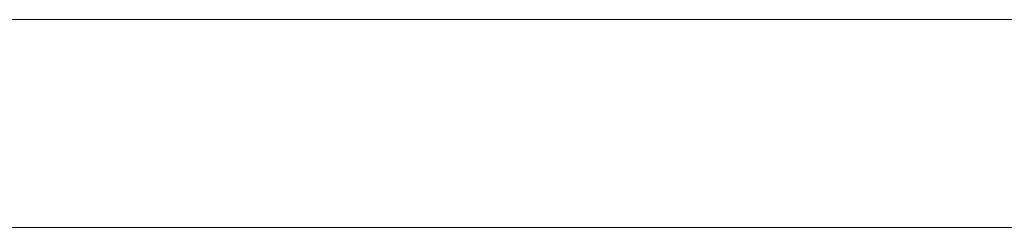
# Model space of a CAD drawing. Header units: centimetres. Extents: x -26.3 to 27.5, y 4.2 to 67.9.
# Tile 103 of 256: x -17.3 to -8.3, y 6 to 7.9. Entities that reach past the tile are written whole.
import ezdxf

# ---------------------------------------------------------------- set-up
doc = ezdxf.new("R2010")
doc.units = ezdxf.units.CM
doc.header["$LTSCALE"] = 2.54
doc.layers.add('Lucido design-1', color=7, linetype='Continuous')

# ---------------------------------------------------------------- blocks, each defined once
blk = doc.blocks.new('Gruppo-3-1')
at = {"color": 94, "linetype": 'Continuous', "lineweight": 9}
for points in [[(-26.32, 7.9002, -1142.1142), (27.48, 7.9002, -1142.1142), (27.48, 7.9002, -1177.8142), (-26.32, 7.9002, -1177.8142)], [(27.48, 7.9002, -1177.8142), (27.48, 6.0002, -1177.8142), (-26.32, 6.0002, -1177.8142), (-26.32, 7.9002, -1177.8142)], [(-26.32, 7.9002, -1142.1142), (-26.32, 6.0002, -1142.1142), (27.48, 6.0002, -1142.1142), (27.48, 7.9002, -1142.1142)], [(-26.32, 7.9002, -1106.0142), (27.48, 7.9002, -1106.0142), (27.48, 7.9002, -1141.7142), (-26.32, 7.9002, -1141.7142)], [(27.48, 7.9002, -1141.7142), (27.48, 6.0002, -1141.7142), (-26.32, 6.0002, -1141.7142), (-26.32, 7.9002, -1141.7142)], [(-26.32, 7.9002, -1106.0142), (-26.32, 6.0002, -1106.0142), (27.48, 6.0002, -1106.0142), (27.48, 7.9002, -1106.0142)], [(-26.32, 6.0002, -1142.1142), (27.48, 6.0002, -1142.1142), (27.48, 6.0002, -1177.8142), (-26.32, 6.0002, -1177.8142)], [(-26.32, 6.0002, -1106.0142), (27.48, 6.0002, -1106.0142), (27.48, 6.0002, -1141.7142), (-26.32, 6.0002, -1141.7142)]]:
    blk.add_3dface(points, dxfattribs=at)

msp = doc.modelspace()

# ---------------------------------------------------------------- block references
at = {"layer": 'Lucido design-1', "color": 7}
msp.add_blockref('Gruppo-3-1', (0, 0), dxfattribs=at)

doc.saveas('drawing.dxf')
